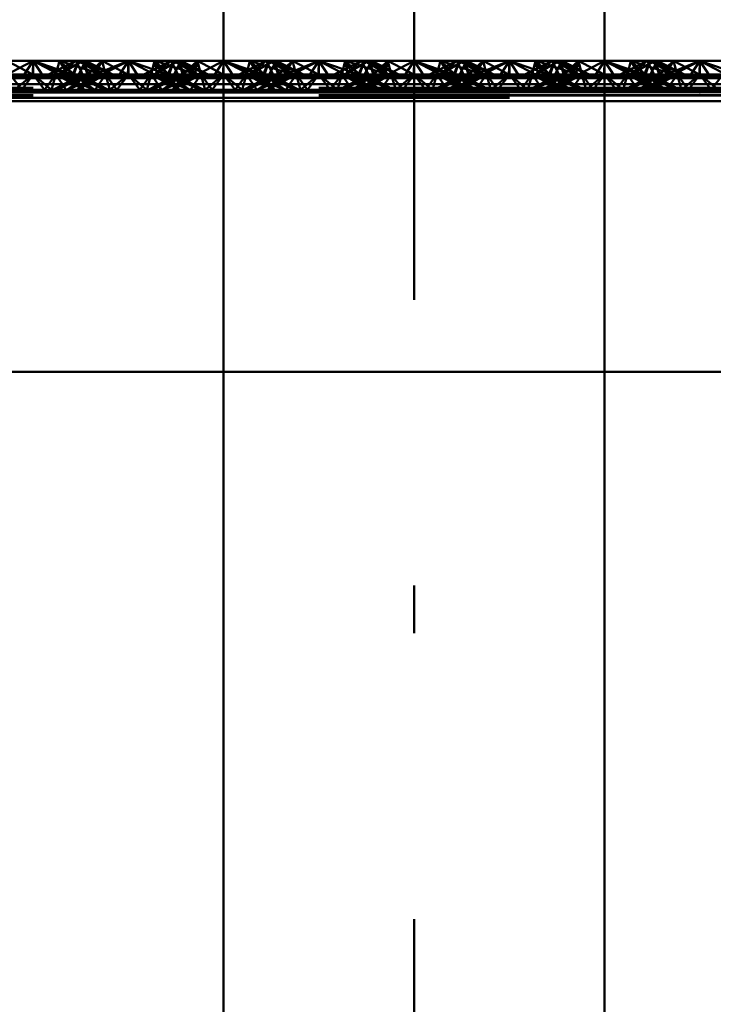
# Paper-space layout 'Layout1' of a CAD drawing. Extents: x -2 to 1033, y -36 to 596.
# Tile 195 of 256: x 371.97 to 373.79, y 457.16 to 459.74. Entities that reach past the tile are written whole.
import ezdxf

# ---------------------------------------------------------------- set-up
doc = ezdxf.new("R2010")
doc.units = 0
doc.linetypes.add('ACAD_ISO02W100', pattern=[15, 12, -3])
doc.linetypes.add('ACAD_ISO04W100', pattern=[30.5, 24, -3, 0.5, -3])
doc.layers.add('SS_ZEBRIK KOŠ', color=75, linetype='CONTINUOUS', lineweight=50)
doc.layers.add('SS_ZEBRIKY', color=24, linetype='CONTINUOUS', lineweight=50)

psp = doc.layouts.get("Layout1")

# ---------------------------------------------------------------- linework, layer by layer
at = {"layer": 'SS_ZEBRIK KOŠ', "color": 1, "linetype": 'Continuous', "ltscale": 0.25}
for p, q in [((372.5063, 546.985), (372.5063, 420.885)), ((373.5063, 420.885), (373.5063, 546.985))]:
    psp.add_line(p, q, dxfattribs=at)
at = {"layer": 'SS_ZEBRIK KOŠ', "color": 7, "linetype": 'ACAD_ISO04W100', "ltscale": 0.25}
psp.add_line((373.0063, 420.885), (373.0063, 546.985), dxfattribs=at)
at = {"layer": 'SS_ZEBRIKY', "color": 7, "linetype": 'Continuous', "ltscale": 0.25}
for p, q in [((371.9296, 459.5968), (372.0063, 459.6368)), ((372.0063, 459.6368), (371.9374, 459.6368)), ((372.0063, 459.6368), (371.9803, 459.5968)), ((372.0324, 459.5968), (372.0063, 459.6368)), ((372.0063, 459.6368), (372.083, 459.5968)), ((372.0063, 459.6368), (372.0966, 459.6002)), ((372.0753, 459.6368), (372.0063, 459.6368)), ((372.0753, 459.6368), (372.0966, 459.6002)), ((372.0753, 459.6368), (372.1134, 459.601)), ((372.1258, 459.6368), (372.0753, 459.6368)), ((372.1258, 459.6368), (372.1134, 459.601)), ((372.1258, 459.6368), (372.1889, 459.601)), ((372.1442, 459.6368), (372.1258, 459.6368)), ((372.1442, 459.6368), (372.1889, 459.601)), ((372.2158, 459.601), (372.1442, 459.6368)), ((372.1874, 459.6368), (372.1442, 459.6368)), ((372.1728, 459.6225), (372.1874, 459.6368)), ((372.1874, 459.6368), (372.2553, 459.601)), ((372.2563, 459.6368), (372.1874, 459.6368)), ((372.2563, 459.6368), (372.2553, 459.601)), ((372.2563, 459.6368), (372.3226, 459.6139)), ((372.3253, 459.6368), (372.2563, 459.6368)), ((372.3684, 459.6368), (372.2969, 459.601)), ((372.3243, 459.601), (372.3869, 459.6368)), ((372.3243, 459.601), (372.3684, 459.6368)), ((372.3253, 459.6368), (372.3393, 459.6223)), ((372.3253, 459.6368), (372.3516, 459.6284)), ((372.3684, 459.6368), (372.3253, 459.6368)), ((372.3869, 459.6368), (372.3684, 459.6368)), ((372.3993, 459.601), (372.3869, 459.6368)), ((372.4374, 459.6368), (372.3869, 459.6368)), ((372.3993, 459.601), (372.4374, 459.6368)), ((372.4161, 459.6002), (372.4374, 459.6368)), ((372.4296, 459.5968), (372.5063, 459.6368)), ((372.4374, 459.6368), (372.4296, 459.5968)), ((372.5063, 459.6368), (372.4374, 459.6368)), ((372.4803, 459.5968), (372.5063, 459.6368)), ((373.5324, 459.5968), (373.5063, 459.6368)), ((373.5063, 459.6368), (373.583, 459.5968)), ((373.5063, 459.6368), (373.5966, 459.6002)), ((373.5753, 459.6368), (373.5063, 459.6368)), ((373.5753, 459.6368), (373.5966, 459.6002)), ((373.5753, 459.6368), (373.6134, 459.601)), ((373.6258, 459.6368), (373.5753, 459.6368)), ((373.6258, 459.6368), (373.6134, 459.601)), ((373.6258, 459.6368), (373.6889, 459.601)), ((373.6442, 459.6368), (373.6258, 459.6368)), ((373.6442, 459.6368), (373.6889, 459.601)), ((373.7158, 459.601), (373.6442, 459.6368)), ((373.6874, 459.6368), (373.6442, 459.6368)), ((373.6874, 459.6368), (373.6728, 459.6225)), ((373.7553, 459.601), (373.6874, 459.6368)), ((373.7563, 459.6368), (373.6874, 459.6368)), ((373.7553, 459.601), (373.7563, 459.6368)), ((373.7563, 459.6368), (373.8226, 459.6139)), ((373.8253, 459.6368), (373.7563, 459.6368)), ((372.0966, 459.6002), (372.083, 459.5968)), ((372.1134, 459.601), (372.0966, 459.6002)), ((372.0966, 459.6002), (372.4161, 459.6002)), ((372.3993, 459.601), (372.1134, 459.601)), ((372.4161, 459.6002), (372.3993, 459.601)), ((372.4161, 459.6002), (372.4296, 459.5968)), ((373.5966, 459.6002), (373.583, 459.5968)), ((373.6134, 459.601), (373.5966, 459.6002)), ((373.5966, 459.6002), (373.9161, 459.6002)), ((373.8993, 459.601), (373.6134, 459.601)), ((372.5063, 459.5915), (369.0063, 459.5915)), ((369.0063, 459.5759), (372.5063, 459.5759)), ((371.9296, 459.5968), (372.0063, 459.5915)), ((371.9296, 459.5968), (371.9803, 459.5968)), ((371.9803, 459.5968), (372.0063, 459.5915)), ((371.9803, 459.5968), (372.0324, 459.5968)), ((372.083, 459.5968), (372.0063, 459.5915)), ((372.0063, 459.5915), (372.0324, 459.5968)), ((372.0324, 459.5968), (372.083, 459.5968)), ((372.083, 459.5968), (372.4296, 459.5968)), ((372.4296, 459.5968), (372.5063, 459.5915)), ((372.4296, 459.5968), (372.4803, 459.5968)), ((372.5063, 459.5915), (372.4803, 459.5968)), ((372.4803, 459.5968), (372.5063, 459.5968)), ((373.5063, 459.5968), (373.5324, 459.5968)), ((373.583, 459.5968), (373.5063, 459.5915)), ((373.5063, 459.5915), (373.5324, 459.5968)), ((377.0063, 459.5915), (373.5063, 459.5915)), ((373.5063, 459.5759), (377.0063, 459.5759)), ((373.5324, 459.5968), (373.583, 459.5968)), ((373.583, 459.5968), (373.9296, 459.5968)), ((369.0063, 459.5549), (372.5063, 459.5549)), ((373.5063, 459.5549), (377.0063, 459.5549)), ((372.5063, 459.531), (369.0063, 459.531)), ((377.0063, 459.531), (373.5063, 459.531)), ((372.5063, 458.821), (369.0063, 458.821)), ((377.0063, 458.821), (373.5063, 458.821))]:
    psp.add_line(p, q, dxfattribs=at)
at = {"layer": 'SS_ZEBRIKY', "color": 3, "linetype": 'ACAD_ISO02W100', "ltscale": 0.25}
for p, q in [((371.9374, 459.6368), (372.0053, 459.601)), ((372.0063, 459.6368), (372.0053, 459.601)), ((372.1099, 459.601), (372.0063, 459.6368)), ((372.0063, 459.6368), (372.0063, 459.601)), ((372.1184, 459.6368), (372.0469, 459.601)), ((372.0663, 459.601), (372.0753, 459.6368)), ((372.1369, 459.6368), (372.0743, 459.601)), ((372.1184, 459.6368), (372.0743, 459.601)), ((372.0748, 459.601), (372.1369, 459.6368)), ((372.0748, 459.601), (372.1184, 459.6368)), ((372.1099, 459.601), (372.0753, 459.6368)), ((372.1869, 459.601), (372.0753, 459.6368)), ((372.1103, 459.601), (372.1258, 459.6368)), ((372.1184, 459.6368), (372.1313, 459.611)), ((372.1869, 459.601), (372.1258, 459.6368)), ((372.2158, 459.601), (372.1258, 459.6368)), ((372.1263, 459.601), (372.1442, 459.6368)), ((372.1369, 459.6368), (372.1493, 459.601)), ((372.1401, 459.6286), (372.1369, 459.6368)), ((372.1403, 459.629), (372.1369, 459.6368)), ((372.1524, 459.601), (372.1369, 459.6368)), ((372.151, 459.601), (372.1401, 459.6286)), ((372.1524, 459.601), (372.1403, 459.629)), ((372.1493, 459.601), (372.1874, 459.6368)), ((372.1661, 459.6002), (372.2563, 459.6368)), ((372.1661, 459.6002), (372.1874, 459.6368)), ((372.1796, 459.5968), (372.2563, 459.6368)), ((372.1963, 459.601), (372.1874, 459.6368)), ((372.2563, 459.6368), (372.2303, 459.5968)), ((372.2824, 459.5968), (372.2563, 459.6368)), ((372.2563, 459.6368), (372.333, 459.5968)), ((372.2563, 459.601), (372.2563, 459.6368)), ((372.3253, 459.6368), (372.3163, 459.601)), ((372.3869, 459.6368), (372.3248, 459.601)), ((372.3248, 459.601), (372.3684, 459.6368)), ((372.333, 459.5968), (372.3253, 459.6368)), ((372.3253, 459.6368), (372.3466, 459.6002)), ((372.3253, 459.6368), (372.3634, 459.601)), ((372.3516, 459.6284), (372.3767, 459.6203)), ((372.3758, 459.6368), (372.3603, 459.601)), ((372.3758, 459.6368), (372.3634, 459.601)), ((372.3684, 459.6368), (372.3863, 459.601)), ((372.3758, 459.6368), (372.4369, 459.601)), ((372.3758, 459.6368), (372.4389, 459.601)), ((372.3758, 459.6368), (372.4658, 459.601)), ((372.3763, 459.601), (372.3942, 459.6368)), ((372.3869, 459.6368), (372.401, 459.601)), ((372.3869, 459.6368), (372.4024, 459.601)), ((372.4389, 459.601), (372.3942, 459.6368)), ((372.4658, 459.601), (372.3942, 459.6368)), ((372.4374, 459.6368), (372.401, 459.601)), ((372.4374, 459.6368), (372.4463, 459.601)), ((372.4374, 459.6368), (372.5053, 459.601)), ((372.5063, 459.6368), (372.5053, 459.601)), ((372.5324, 459.5968), (372.5063, 459.6368)), ((372.5063, 459.6368), (372.583, 459.5968)), ((372.5063, 459.6368), (372.5966, 459.6002)), ((372.6099, 459.601), (372.5063, 459.6368)), ((372.5753, 459.6368), (372.5063, 459.6368)), ((372.6184, 459.6368), (372.5469, 459.601)), ((372.5663, 459.601), (372.5753, 459.6368)), ((372.6369, 459.6368), (372.5743, 459.601)), ((372.5743, 459.601), (372.6184, 459.6368)), ((372.5748, 459.601), (372.6369, 459.6368)), ((372.5748, 459.601), (372.6184, 459.6368)), ((372.5753, 459.6368), (372.5966, 459.6002)), ((372.6099, 459.601), (372.5753, 459.6368)), ((372.5753, 459.6368), (372.6134, 459.601)), ((372.6869, 459.601), (372.5753, 459.6368)), ((372.6258, 459.6368), (372.5753, 459.6368)), ((372.6103, 459.601), (372.6258, 459.6368)), ((372.6258, 459.6368), (372.6134, 459.601)), ((372.6184, 459.6368), (372.6363, 459.601)), ((372.6869, 459.601), (372.6258, 459.6368)), ((372.6258, 459.6368), (372.6889, 459.601)), ((372.7158, 459.601), (372.6258, 459.6368)), ((372.6442, 459.6368), (372.6258, 459.6368)), ((372.6263, 459.601), (372.6442, 459.6368)), ((372.6493, 459.601), (372.6369, 459.6368)), ((372.6401, 459.6286), (372.6369, 459.6368)), ((372.6524, 459.601), (372.6369, 459.6368)), ((372.6403, 459.629), (372.6369, 459.6368)), ((372.651, 459.601), (372.6401, 459.6286)), ((372.6524, 459.601), (372.6403, 459.629)), ((372.6442, 459.6368), (372.6889, 459.601)), ((372.7158, 459.601), (372.6442, 459.6368)), ((372.6874, 459.6368), (372.6442, 459.6368)), ((372.6493, 459.601), (372.6874, 459.6368)), ((372.6874, 459.6368), (372.651, 459.601)), ((372.6661, 459.6002), (372.7563, 459.6368)), ((372.6661, 459.6002), (372.6874, 459.6368)), ((372.6796, 459.5968), (372.7563, 459.6368)), ((372.6963, 459.601), (372.6874, 459.6368)), ((372.7553, 459.601), (372.6874, 459.6368)), ((372.7563, 459.6368), (372.6874, 459.6368)), ((372.7563, 459.6368), (372.7303, 459.5968)), ((372.7553, 459.601), (372.7563, 459.6368)), ((372.7824, 459.5968), (372.7563, 459.6368)), ((372.7563, 459.6368), (372.833, 459.5968)), ((372.7563, 459.6368), (372.8226, 459.6139)), ((372.8253, 459.6368), (372.7563, 459.6368)), ((372.7563, 459.601), (372.7563, 459.6368)), ((372.8684, 459.6368), (372.7969, 459.601)), ((372.8253, 459.6368), (372.8163, 459.601)), ((372.8253, 459.6368), (372.8191, 459.6121)), ((372.8869, 459.6368), (372.8243, 459.601)), ((372.8243, 459.601), (372.8684, 459.6368)), ((372.8869, 459.6368), (372.8248, 459.601)), ((372.8248, 459.601), (372.8684, 459.6368)), ((372.8253, 459.6368), (372.833, 459.5968)), ((372.8253, 459.6368), (372.8466, 459.6002)), ((372.8253, 459.6368), (372.8393, 459.6223)), ((372.8253, 459.6368), (372.8634, 459.601)), ((372.8253, 459.6368), (372.8516, 459.6284)), ((372.8684, 459.6368), (372.8253, 459.6368)), ((372.8516, 459.6284), (372.8767, 459.6203)), ((372.8758, 459.6368), (372.8603, 459.601)), ((372.8758, 459.6368), (372.8634, 459.601)), ((372.8684, 459.6368), (372.8863, 459.601)), ((372.8869, 459.6368), (372.8684, 459.6368)), ((372.8758, 459.6368), (372.8724, 459.629)), ((372.8758, 459.6368), (372.9369, 459.601)), ((372.8758, 459.6368), (372.9389, 459.601)), ((372.8758, 459.6368), (372.9658, 459.601)), ((372.8763, 459.601), (372.8942, 459.6368)), ((372.8993, 459.601), (372.8869, 459.6368)), ((372.8869, 459.6368), (372.901, 459.601)), ((372.8869, 459.6368), (372.9024, 459.601)), ((372.9374, 459.6368), (372.8869, 459.6368)), ((372.9389, 459.601), (372.8942, 459.6368)), ((372.9658, 459.601), (372.8942, 459.6368)), ((372.8993, 459.601), (372.9374, 459.6368)), ((372.9374, 459.6368), (372.901, 459.601)), ((372.9161, 459.6002), (372.9374, 459.6368)), ((372.9296, 459.5968), (373.0063, 459.6368)), ((372.9296, 459.5968), (372.9374, 459.6368)), ((372.9374, 459.6368), (372.9463, 459.601)), ((372.9374, 459.6368), (373.0053, 459.601)), ((373.0063, 459.6368), (372.9374, 459.6368)), ((372.9803, 459.5968), (373.0063, 459.6368)), ((373.0063, 459.6368), (373.0053, 459.601)), ((373.0324, 459.5968), (373.0063, 459.6368)), ((373.0063, 459.6368), (373.083, 459.5968)), ((373.0063, 459.6368), (373.0966, 459.6002)), ((373.1099, 459.601), (373.0063, 459.6368)), ((373.0753, 459.6368), (373.0063, 459.6368)), ((373.0063, 459.6368), (373.0063, 459.601)), ((373.1184, 459.6368), (373.0469, 459.601)), ((373.0663, 459.601), (373.0753, 459.6368)), ((373.1369, 459.6368), (373.0743, 459.601)), ((373.0743, 459.601), (373.1184, 459.6368)), ((373.0748, 459.601), (373.1369, 459.6368)), ((373.0748, 459.601), (373.1184, 459.6368)), ((373.0753, 459.6368), (373.0966, 459.6002)), ((373.1099, 459.601), (373.0753, 459.6368)), ((373.0753, 459.6368), (373.1134, 459.601)), ((373.0753, 459.6368), (373.1869, 459.601)), ((373.1258, 459.6368), (373.0753, 459.6368)), ((373.1103, 459.601), (373.1258, 459.6368)), ((373.1258, 459.6368), (373.1134, 459.601)), ((373.1184, 459.6368), (373.1363, 459.601)), ((373.1869, 459.601), (373.1258, 459.6368)), ((373.1258, 459.6368), (373.1889, 459.601)), ((373.2158, 459.601), (373.1258, 459.6368)), ((373.1442, 459.6368), (373.1258, 459.6368)), ((373.1263, 459.601), (373.1442, 459.6368)), ((373.1493, 459.601), (373.1369, 459.6368)), ((373.1401, 459.6286), (373.1369, 459.6368)), ((373.1403, 459.629), (373.1369, 459.6368)), ((373.1524, 459.601), (373.1369, 459.6368)), ((373.151, 459.601), (373.1401, 459.6286)), ((373.1524, 459.601), (373.1403, 459.629)), ((373.1442, 459.6368), (373.1889, 459.601)), ((373.2158, 459.601), (373.1442, 459.6368)), ((373.1874, 459.6368), (373.1442, 459.6368)), ((373.1493, 459.601), (373.1874, 459.6368)), ((373.1874, 459.6368), (373.151, 459.601)), ((373.1661, 459.6002), (373.2563, 459.6368)), ((373.1661, 459.6002), (373.1874, 459.6368)), ((373.1796, 459.5968), (373.2563, 459.6368)), ((373.1963, 459.601), (373.1874, 459.6368)), ((373.2553, 459.601), (373.1874, 459.6368)), ((373.2563, 459.6368), (373.1874, 459.6368)), ((373.2563, 459.6368), (373.2303, 459.5968)), ((373.2553, 459.601), (373.2563, 459.6368)), ((373.2824, 459.5968), (373.2563, 459.6368)), ((373.2563, 459.6368), (373.333, 459.5968)), ((373.2563, 459.6368), (373.3226, 459.6139)), ((373.3253, 459.6368), (373.2563, 459.6368)), ((373.2563, 459.6368), (373.2563, 459.601)), ((373.3684, 459.6368), (373.2969, 459.601)), ((373.3253, 459.6368), (373.3163, 459.601)), ((373.3869, 459.6368), (373.3243, 459.601)), ((373.3243, 459.601), (373.3684, 459.6368)), ((373.3869, 459.6368), (373.3248, 459.601)), ((373.3248, 459.601), (373.3684, 459.6368)), ((373.3253, 459.6368), (373.333, 459.5968)), ((373.3253, 459.6368), (373.3466, 459.6002)), ((373.3253, 459.6368), (373.3393, 459.6223)), ((373.3253, 459.6368), (373.3634, 459.601)), ((373.3253, 459.6368), (373.3516, 459.6284)), ((373.3684, 459.6368), (373.3253, 459.6368)), ((373.3516, 459.6284), (373.3767, 459.6203)), ((373.3758, 459.6368), (373.3603, 459.601)), ((373.3758, 459.6368), (373.3634, 459.601)), ((373.3684, 459.6368), (373.3863, 459.601)), ((373.3869, 459.6368), (373.3684, 459.6368)), ((373.3758, 459.6368), (373.3724, 459.629)), ((373.3758, 459.6368), (373.4369, 459.601)), ((373.3758, 459.6368), (373.4389, 459.601)), ((373.3758, 459.6368), (373.4658, 459.601)), ((373.3763, 459.601), (373.3942, 459.6368)), ((373.3993, 459.601), (373.3869, 459.6368)), ((373.3869, 459.6368), (373.401, 459.601)), ((373.3869, 459.6368), (373.4024, 459.601)), ((373.4374, 459.6368), (373.3869, 459.6368)), ((373.4389, 459.601), (373.3942, 459.6368)), ((373.4658, 459.601), (373.3942, 459.6368)), ((373.3993, 459.601), (373.4374, 459.6368)), ((373.4374, 459.6368), (373.401, 459.601)), ((373.4161, 459.6002), (373.4374, 459.6368)), ((373.4296, 459.5968), (373.5063, 459.6368)), ((373.4296, 459.5968), (373.4374, 459.6368)), ((373.4374, 459.6368), (373.4463, 459.601)), ((373.4374, 459.6368), (373.5053, 459.601)), ((373.5063, 459.6368), (373.4374, 459.6368)), ((373.5063, 459.6368), (373.4803, 459.5968)), ((373.5063, 459.6368), (373.5053, 459.601)), ((373.5063, 459.6368), (373.6099, 459.601)), ((373.6184, 459.6368), (373.5469, 459.601)), ((373.5663, 459.601), (373.5753, 459.6368)), ((373.5743, 459.601), (373.6369, 459.6368)), ((373.5743, 459.601), (373.6184, 459.6368)), ((373.5748, 459.601), (373.6369, 459.6368)), ((373.5748, 459.601), (373.6184, 459.6368)), ((373.6099, 459.601), (373.5753, 459.6368)), ((373.6869, 459.601), (373.5753, 459.6368)), ((373.6103, 459.601), (373.6258, 459.6368)), ((373.6184, 459.6368), (373.6363, 459.601)), ((373.6869, 459.601), (373.6258, 459.6368)), ((373.7158, 459.601), (373.6258, 459.6368)), ((373.6263, 459.601), (373.6442, 459.6368)), ((373.6493, 459.601), (373.6369, 459.6368)), ((373.6401, 459.6286), (373.6369, 459.6368)), ((373.6524, 459.601), (373.6369, 459.6368)), ((373.6369, 459.6368), (373.6403, 459.629)), ((373.651, 459.601), (373.6401, 459.6286)), ((373.6403, 459.629), (373.6524, 459.601)), ((373.6493, 459.601), (373.6874, 459.6368)), ((373.6661, 459.6002), (373.7563, 459.6368)), ((373.6661, 459.6002), (373.6874, 459.6368)), ((373.6796, 459.5968), (373.7563, 459.6368)), ((373.6963, 459.601), (373.6874, 459.6368)), ((373.7563, 459.6368), (373.7303, 459.5968)), ((373.7563, 459.6368), (373.7824, 459.5968)), ((373.7563, 459.6368), (373.833, 459.5968)), ((373.7563, 459.6368), (373.7563, 459.601)), ((371.9161, 459.6002), (372.0966, 459.6002)), ((371.9463, 459.601), (371.9764, 459.561)), ((372.0063, 459.601), (371.9463, 459.601)), ((372.0063, 459.601), (371.9579, 459.561)), ((371.9764, 459.561), (372.0063, 459.601)), ((372.0363, 459.561), (372.0063, 459.601)), ((372.0548, 459.561), (372.0063, 459.601)), ((372.0663, 459.601), (372.0063, 459.601)), ((372.0363, 459.561), (372.0663, 459.601)), ((372.0548, 459.561), (372.0663, 459.601)), ((372.0663, 459.601), (372.0935, 459.561)), ((372.1403, 459.561), (372.0663, 459.601)), ((372.0663, 459.601), (372.1679, 459.561)), ((372.1103, 459.601), (372.0663, 459.601)), ((372.0683, 459.561), (372.1524, 459.601)), ((372.0683, 459.561), (372.1363, 459.601)), ((372.1403, 459.561), (372.1103, 459.601)), ((372.1103, 459.601), (372.1679, 459.561)), ((372.1944, 459.561), (372.1103, 459.601)), ((372.1103, 459.601), (372.2043, 459.561)), ((372.1134, 459.601), (372.1103, 459.601)), ((372.1224, 459.561), (372.1963, 459.601)), ((372.1224, 459.561), (372.1524, 459.601)), ((372.1944, 459.561), (372.1263, 459.601)), ((372.2043, 459.561), (372.1263, 459.601)), ((372.1313, 459.611), (372.1363, 459.601)), ((372.1363, 459.601), (372.1313, 459.5985)), ((372.1382, 459.595), (372.1524, 459.601)), ((372.1413, 459.5933), (372.1524, 459.601)), ((372.1493, 459.601), (372.1661, 459.6002)), ((372.151, 459.601), (372.1728, 459.6225)), ((372.1568, 459.5854), (372.1963, 459.601)), ((372.1661, 459.6002), (372.1796, 459.5968)), ((372.1692, 459.561), (372.1963, 459.601)), ((372.1963, 459.601), (372.1936, 459.6121)), ((372.2079, 459.561), (372.1963, 459.601)), ((372.1963, 459.601), (372.2264, 459.561)), ((372.2079, 459.561), (372.2563, 459.601)), ((372.2264, 459.561), (372.2563, 459.601)), ((372.2563, 459.601), (372.2863, 459.561)), ((372.2563, 459.601), (372.3048, 459.561)), ((372.2863, 459.561), (372.3163, 459.601)), ((372.3048, 459.561), (372.3163, 459.601)), ((372.3083, 459.561), (372.4024, 459.601)), ((372.3863, 459.601), (372.3083, 459.561)), ((372.3163, 459.601), (372.3344, 459.5744)), ((372.3163, 459.601), (372.3903, 459.561)), ((372.3163, 459.601), (372.3559, 459.5854)), ((372.4024, 459.601), (372.3183, 459.561)), ((372.3863, 459.601), (372.3183, 459.561)), ((372.3226, 459.6139), (372.3599, 459.601)), ((372.333, 459.5968), (372.3466, 459.6002)), ((372.3393, 459.6223), (372.3599, 459.601)), ((372.3448, 459.561), (372.4463, 459.601)), ((372.3448, 459.561), (372.4024, 459.601)), ((372.3634, 459.601), (372.3466, 459.6002)), ((372.3603, 459.601), (372.3903, 459.561)), ((372.3603, 459.601), (372.3713, 459.5933)), ((372.3603, 459.601), (372.4444, 459.561)), ((372.3745, 459.595), (372.3603, 459.601)), ((372.4463, 459.601), (372.3724, 459.561)), ((372.4024, 459.601), (372.3724, 459.561)), ((372.3763, 459.601), (372.4444, 459.561)), ((372.3813, 459.5985), (372.3763, 459.601)), ((372.3767, 459.6203), (372.4369, 459.601)), ((372.4024, 459.601), (372.3993, 459.601)), ((372.4463, 459.601), (372.4024, 459.601)), ((372.4161, 459.6002), (373.5966, 459.6002)), ((372.4192, 459.561), (372.4463, 459.601)), ((372.4463, 459.601), (372.4579, 459.561)), ((372.4764, 459.561), (372.4463, 459.601)), ((372.5063, 459.601), (372.4463, 459.601)), ((372.4579, 459.561), (372.5063, 459.601)), ((372.4764, 459.561), (372.5063, 459.601)), ((372.5363, 459.561), (372.5063, 459.601)), ((372.5548, 459.561), (372.5063, 459.601)), ((372.5663, 459.601), (372.5063, 459.601)), ((372.5363, 459.561), (372.5663, 459.601)), ((372.5548, 459.561), (372.5663, 459.601)), ((372.5583, 459.561), (372.6524, 459.601)), ((372.5663, 459.601), (372.5935, 459.561)), ((372.6403, 459.561), (372.5663, 459.601)), ((372.5663, 459.601), (372.6679, 459.561)), ((372.6103, 459.601), (372.5663, 459.601)), ((372.5683, 459.561), (372.6524, 459.601)), ((372.5683, 459.561), (372.6363, 459.601)), ((372.583, 459.5968), (372.5966, 459.6002)), ((372.5966, 459.6002), (372.6134, 459.601)), ((372.6403, 459.561), (372.6103, 459.601)), ((372.6103, 459.601), (372.6679, 459.561)), ((372.6944, 459.561), (372.6103, 459.601)), ((372.6103, 459.601), (372.7043, 459.561)), ((372.6134, 459.601), (372.6103, 459.601)), ((372.8993, 459.601), (372.6134, 459.601)), ((372.6224, 459.561), (372.6963, 459.601)), ((372.6224, 459.561), (372.6524, 459.601)), ((372.6944, 459.561), (372.6263, 459.601)), ((372.7043, 459.561), (372.6263, 459.601)), ((372.6363, 459.601), (372.6313, 459.5985)), ((372.6413, 459.5933), (372.6524, 459.601)), ((372.6661, 459.6002), (372.6493, 459.601)), ((372.6568, 459.5854), (372.6963, 459.601)), ((372.6796, 459.5968), (372.6661, 459.6002)), ((372.6692, 459.561), (372.6963, 459.601)), ((372.6963, 459.601), (372.6936, 459.6121)), ((372.7079, 459.561), (372.6963, 459.601)), ((372.6963, 459.601), (372.7264, 459.561)), ((372.7079, 459.561), (372.7563, 459.601)), ((372.7563, 459.601), (372.7264, 459.561)), ((372.7563, 459.601), (372.7863, 459.561)), ((372.7563, 459.601), (372.8048, 459.561)), ((372.7863, 459.561), (372.8163, 459.601)), ((372.8163, 459.601), (372.8048, 459.561)), ((372.8083, 459.561), (372.9024, 459.601)), ((372.8863, 459.601), (372.8083, 459.561)), ((372.8191, 459.6121), (372.8163, 459.601)), ((372.8163, 459.601), (372.8344, 459.5744)), ((372.8163, 459.601), (372.8903, 459.561)), ((372.8163, 459.601), (372.8559, 459.5854)), ((372.9024, 459.601), (372.8183, 459.561)), ((372.8863, 459.601), (372.8183, 459.561)), ((372.8226, 459.6139), (372.8599, 459.601)), ((372.833, 459.5968), (372.8466, 459.6002)), ((372.8393, 459.6223), (372.8599, 459.601)), ((372.8448, 459.561), (372.9463, 459.601)), ((372.8448, 459.561), (372.9024, 459.601)), ((372.8634, 459.601), (372.8466, 459.6002)), ((372.8603, 459.601), (372.8903, 459.561)), ((372.8603, 459.601), (372.8713, 459.5933)), ((372.8603, 459.601), (372.9444, 459.561)), ((372.8745, 459.595), (372.8603, 459.601)), ((372.9463, 459.601), (372.8724, 459.561)), ((372.9024, 459.601), (372.8724, 459.561)), ((372.8763, 459.601), (372.9444, 459.561)), ((372.8813, 459.5985), (372.8763, 459.601)), ((372.8767, 459.6203), (372.9369, 459.601)), ((372.9161, 459.6002), (372.8993, 459.601)), ((372.9024, 459.601), (372.8993, 459.601)), ((372.9463, 459.601), (372.9024, 459.601)), ((372.9161, 459.6002), (372.9296, 459.5968)), ((372.9463, 459.601), (372.9192, 459.561)), ((372.9463, 459.601), (372.9579, 459.561)), ((372.9463, 459.601), (372.9764, 459.561)), ((373.0063, 459.601), (372.9463, 459.601)), ((373.0063, 459.601), (372.9579, 459.561)), ((372.9764, 459.561), (373.0063, 459.601)), ((373.0363, 459.561), (373.0063, 459.601)), ((373.0548, 459.561), (373.0063, 459.601)), ((373.0663, 459.601), (373.0063, 459.601)), ((373.0363, 459.561), (373.0663, 459.601)), ((373.0548, 459.561), (373.0663, 459.601)), ((373.0663, 459.601), (373.0935, 459.561)), ((373.1403, 459.561), (373.0663, 459.601)), ((373.0663, 459.601), (373.1679, 459.561)), ((373.1103, 459.601), (373.0663, 459.601)), ((373.0683, 459.561), (373.1524, 459.601)), ((373.0683, 459.561), (373.1363, 459.601)), ((373.083, 459.5968), (373.0966, 459.6002)), ((373.0966, 459.6002), (373.1134, 459.601)), ((373.1403, 459.561), (373.1103, 459.601)), ((373.1103, 459.601), (373.1679, 459.561)), ((373.1944, 459.561), (373.1103, 459.601)), ((373.1103, 459.601), (373.2043, 459.561)), ((373.1134, 459.601), (373.1103, 459.601)), ((373.3993, 459.601), (373.1134, 459.601)), ((373.1224, 459.561), (373.1963, 459.601)), ((373.1224, 459.561), (373.1524, 459.601)), ((373.1944, 459.561), (373.1263, 459.601)), ((373.2043, 459.561), (373.1263, 459.601)), ((373.1363, 459.601), (373.1313, 459.5985)), ((373.1382, 459.595), (373.1524, 459.601)), ((373.1413, 459.5933), (373.1524, 459.601)), ((373.1493, 459.601), (373.1661, 459.6002)), ((373.1568, 459.5854), (373.1963, 459.601)), ((373.1661, 459.6002), (373.1796, 459.5968)), ((373.1783, 459.5744), (373.1963, 459.601)), ((373.1963, 459.601), (373.1936, 459.6121)), ((373.2079, 459.561), (373.1963, 459.601)), ((373.1963, 459.601), (373.2264, 459.561)), ((373.2079, 459.561), (373.2563, 459.601)), ((373.2563, 459.601), (373.2264, 459.561)), ((373.2563, 459.601), (373.2863, 459.561)), ((373.2563, 459.601), (373.3048, 459.561)), ((373.2863, 459.561), (373.3163, 459.601)), ((373.3163, 459.601), (373.3048, 459.561)), ((373.3083, 459.561), (373.4024, 459.601)), ((373.3863, 459.601), (373.3083, 459.561)), ((373.3163, 459.601), (373.3344, 459.5744)), ((373.3163, 459.601), (373.3903, 459.561)), ((373.3163, 459.601), (373.3559, 459.5854)), ((373.4024, 459.601), (373.3183, 459.561)), ((373.3863, 459.601), (373.3183, 459.561)), ((373.3226, 459.6139), (373.3599, 459.601)), ((373.333, 459.5968), (373.3466, 459.6002)), ((373.3393, 459.6223), (373.3599, 459.601)), ((373.3448, 459.561), (373.4463, 459.601)), ((373.3448, 459.561), (373.4024, 459.601)), ((373.3634, 459.601), (373.3466, 459.6002)), ((373.3603, 459.601), (373.3903, 459.561)), ((373.3603, 459.601), (373.3713, 459.5933)), ((373.3603, 459.601), (373.4444, 459.561)), ((373.3745, 459.595), (373.3603, 459.601)), ((373.4463, 459.601), (373.3724, 459.561)), ((373.4024, 459.601), (373.3724, 459.561)), ((373.3763, 459.601), (373.4444, 459.561)), ((373.3813, 459.5985), (373.3763, 459.601)), ((373.3767, 459.6203), (373.4369, 459.601)), ((373.4161, 459.6002), (373.3993, 459.601)), ((373.4024, 459.601), (373.3993, 459.601)), ((373.4463, 459.601), (373.4024, 459.601)), ((373.4161, 459.6002), (373.4296, 459.5968)), ((373.4192, 459.561), (373.4463, 459.601)), ((373.4463, 459.601), (373.4579, 459.561)), ((373.4463, 459.601), (373.4764, 459.561)), ((373.5063, 459.601), (373.4463, 459.601)), ((373.5063, 459.601), (373.4579, 459.561)), ((373.4764, 459.561), (373.5063, 459.601)), ((373.5363, 459.561), (373.5063, 459.601)), ((373.5548, 459.561), (373.5063, 459.601)), ((373.5663, 459.601), (373.5063, 459.601)), ((373.5363, 459.561), (373.5663, 459.601)), ((373.5548, 459.561), (373.5663, 459.601)), ((373.6524, 459.601), (373.5583, 459.561)), ((373.5663, 459.601), (373.5935, 459.561)), ((373.6403, 459.561), (373.5663, 459.601)), ((373.5663, 459.601), (373.6679, 459.561)), ((373.6103, 459.601), (373.5663, 459.601)), ((373.5683, 459.561), (373.6524, 459.601)), ((373.5683, 459.561), (373.6363, 459.601)), ((373.6403, 459.561), (373.6103, 459.601)), ((373.6103, 459.601), (373.6679, 459.561)), ((373.6944, 459.561), (373.6103, 459.601)), ((373.6103, 459.601), (373.7043, 459.561)), ((373.6134, 459.601), (373.6103, 459.601)), ((373.6224, 459.561), (373.6963, 459.601)), ((373.6224, 459.561), (373.6524, 459.601)), ((373.6944, 459.561), (373.6263, 459.601)), ((373.7043, 459.561), (373.6263, 459.601)), ((373.6363, 459.601), (373.6313, 459.5985)), ((373.6413, 459.5933), (373.6524, 459.601)), ((373.6493, 459.601), (373.6661, 459.6002)), ((373.6728, 459.6225), (373.651, 459.601)), ((373.6568, 459.5854), (373.6963, 459.601)), ((373.6661, 459.6002), (373.6796, 459.5968)), ((373.6692, 459.561), (373.6963, 459.601)), ((373.6963, 459.601), (373.6936, 459.6121)), ((373.7079, 459.561), (373.6963, 459.601)), ((373.6963, 459.601), (373.7264, 459.561)), ((373.7079, 459.561), (373.7563, 459.601)), ((373.7563, 459.601), (373.7264, 459.561)), ((373.7563, 459.601), (373.7863, 459.561)), ((373.7563, 459.601), (373.8048, 459.561)), ((373.8163, 459.601), (373.7863, 459.561)), ((372.1313, 459.5985), (372.0583, 459.561)), ((372.0583, 459.561), (372.1382, 459.595)), ((372.0948, 459.561), (372.1413, 459.5933)), ((372.0948, 459.561), (372.1568, 459.5854)), ((372.1796, 459.5968), (372.2563, 459.5915)), ((372.2303, 459.5968), (372.2563, 459.5915)), ((372.2563, 459.5915), (372.333, 459.5968)), ((372.2563, 459.5915), (372.2824, 459.5968)), ((372.3344, 459.5744), (372.3435, 459.561)), ((372.3559, 459.5854), (372.4179, 459.561)), ((372.3713, 459.5933), (372.4179, 459.561)), ((372.4543, 459.561), (372.3745, 459.595)), ((372.4543, 459.561), (372.3813, 459.5985)), ((372.5063, 459.5968), (372.5324, 459.5968)), ((372.5063, 459.5915), (372.583, 459.5968)), ((372.5063, 459.5915), (372.5324, 459.5968)), ((373.5063, 459.5915), (372.5063, 459.5915)), ((372.5063, 459.5759), (373.5063, 459.5759)), ((372.5324, 459.5968), (372.583, 459.5968)), ((372.6313, 459.5985), (372.5583, 459.561)), ((372.583, 459.5968), (372.9296, 459.5968)), ((372.5948, 459.561), (372.6413, 459.5933)), ((372.5948, 459.561), (372.6568, 459.5854)), ((372.7563, 459.5915), (372.6796, 459.5968)), ((372.7303, 459.5968), (372.7563, 459.5915)), ((372.7563, 459.5915), (372.833, 459.5968)), ((372.7563, 459.5915), (372.7824, 459.5968)), ((372.8344, 459.5744), (372.8435, 459.561)), ((372.8559, 459.5854), (372.9179, 459.561)), ((372.8713, 459.5933), (372.9179, 459.561)), ((372.9543, 459.561), (372.8745, 459.595)), ((372.9543, 459.561), (372.8813, 459.5985)), ((372.9296, 459.5968), (373.0063, 459.5915)), ((372.9296, 459.5968), (372.9803, 459.5968)), ((373.0063, 459.5915), (372.9803, 459.5968)), ((372.9803, 459.5968), (373.0324, 459.5968)), ((373.0063, 459.5915), (373.083, 459.5968)), ((373.0063, 459.5915), (373.0324, 459.5968)), ((373.0324, 459.5968), (373.083, 459.5968)), ((373.1313, 459.5985), (373.0583, 459.561)), ((373.0583, 459.561), (373.1382, 459.595)), ((373.083, 459.5968), (373.4296, 459.5968)), ((373.0948, 459.561), (373.1413, 459.5933)), ((373.0948, 459.561), (373.1568, 459.5854)), ((373.1692, 459.561), (373.1783, 459.5744)), ((373.1796, 459.5968), (373.2563, 459.5915)), ((373.2303, 459.5968), (373.2563, 459.5915)), ((373.2563, 459.5915), (373.333, 459.5968)), ((373.2563, 459.5915), (373.2824, 459.5968)), ((373.3344, 459.5744), (373.3435, 459.561)), ((373.3559, 459.5854), (373.4179, 459.561)), ((373.3713, 459.5933), (373.4179, 459.561)), ((373.4543, 459.561), (373.3745, 459.595)), ((373.4543, 459.561), (373.3813, 459.5985)), ((373.4296, 459.5968), (373.5063, 459.5915)), ((373.4296, 459.5968), (373.4803, 459.5968)), ((373.4803, 459.5968), (373.5063, 459.5915)), ((373.4803, 459.5968), (373.5063, 459.5968)), ((373.6313, 459.5985), (373.5583, 459.561)), ((373.5948, 459.561), (373.6413, 459.5933)), ((373.5948, 459.561), (373.6568, 459.5854)), ((373.6796, 459.5968), (373.7563, 459.5915)), ((373.7303, 459.5968), (373.7563, 459.5915)), ((373.7563, 459.5915), (373.833, 459.5968)), ((373.7824, 459.5968), (373.7563, 459.5915)), ((369.0063, 459.566), (377.0063, 459.566)), ((377.0063, 459.5534), (369.0063, 459.5534)), ((371.9192, 459.561), (372.0063, 459.5534)), ((371.9192, 459.561), (371.9764, 459.561)), ((372.0063, 459.5534), (371.9764, 459.561)), ((371.9764, 459.561), (372.0363, 459.561)), ((372.0935, 459.561), (372.0063, 459.5534)), ((372.0063, 459.5534), (372.0363, 459.561)), ((372.0363, 459.561), (372.0935, 459.561)), ((372.0935, 459.561), (372.4192, 459.561)), ((372.2563, 459.5534), (372.1692, 459.561)), ((372.2264, 459.561), (372.2563, 459.5534)), ((372.2563, 459.5534), (372.3435, 459.561)), ((372.2563, 459.5534), (372.2863, 459.561)), ((372.4192, 459.561), (372.5063, 459.5534)), ((372.4192, 459.561), (372.4764, 459.561)), ((372.5063, 459.5534), (372.4764, 459.561)), ((372.4764, 459.561), (372.5363, 459.561)), ((372.5935, 459.561), (372.5063, 459.5534)), ((372.5063, 459.5534), (372.5363, 459.561)), ((372.5063, 459.5549), (373.5063, 459.5549)), ((372.5363, 459.561), (372.5935, 459.561)), ((372.5935, 459.561), (372.9192, 459.561)), ((372.7563, 459.5534), (372.6692, 459.561)), ((372.7264, 459.561), (372.7563, 459.5534)), ((372.7563, 459.5534), (372.8435, 459.561)), ((372.7563, 459.5534), (372.7863, 459.561)), ((372.9192, 459.561), (373.0063, 459.5534)), ((372.9192, 459.561), (372.9764, 459.561)), ((373.0063, 459.5534), (372.9764, 459.561)), ((372.9764, 459.561), (373.0363, 459.561)), ((373.0063, 459.5534), (373.0935, 459.561)), ((373.0063, 459.5534), (373.0363, 459.561)), ((373.0363, 459.561), (373.0935, 459.561)), ((373.0935, 459.561), (373.4192, 459.561)), ((373.2563, 459.5534), (373.1692, 459.561)), ((373.2264, 459.561), (373.2563, 459.5534)), ((373.2563, 459.5534), (373.3435, 459.561)), ((373.2863, 459.561), (373.2563, 459.5534)), ((373.4192, 459.561), (373.5063, 459.5534)), ((373.4192, 459.561), (373.4764, 459.561)), ((373.4764, 459.561), (373.5063, 459.5534)), ((373.4764, 459.561), (373.5363, 459.561)), ((373.5935, 459.561), (373.5063, 459.5534)), ((373.5063, 459.5534), (373.5363, 459.561)), ((373.5363, 459.561), (373.5935, 459.561)), ((373.5935, 459.561), (373.9192, 459.561)), ((373.7563, 459.5534), (373.6692, 459.561)), ((373.7264, 459.561), (373.7563, 459.5534)), ((373.7563, 459.5534), (373.8435, 459.561)), ((373.7863, 459.561), (373.7563, 459.5534)), ((369.0063, 459.547), (377.0063, 459.547)), ((369.0063, 459.546), (377.0063, 459.546)), ((377.0063, 459.5393), (369.0063, 459.5393)), ((373.5063, 459.531), (372.5063, 459.531)), ((373.5063, 458.821), (372.5063, 458.821))]:
    psp.add_line(p, q, dxfattribs=at)

doc.saveas('drawing.dxf')
